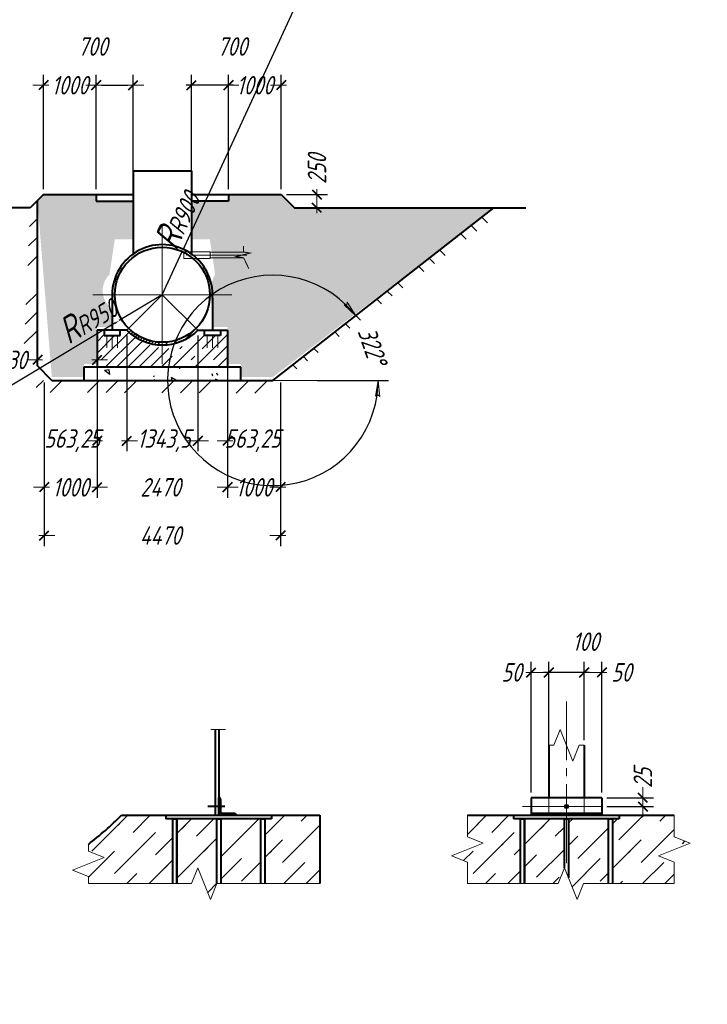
# Model space of a CAD drawing. Header units: millimetres. Extents: x 0 to 630, y 0 to 297.
# Tile 3 of 5: x 308 to 438, y 0 to 186. Entities that reach past the tile are written whole.
import ezdxf

# ---------------------------------------------------------------- set-up
doc = ezdxf.new("R2010")
doc.units = ezdxf.units.MM
for name, pattern in [('K5LT32771', [0]), ('K5LT_AXLED', [19.5, 15, -1.5, 1.5, -1.5]), ('K5LT_BASIC', [0]), ('K5LT_DASHED', [6, 4, -2]), ('K5LT_THIN', [0]), ('K5LT_THIN_INCLUDED_TO_HATCHING', [0])]:
    doc.linetypes.add(name, pattern=pattern)
doc.styles.add('KDIMTEXTSTYLE', font='GOST_AU.SHX', dxfattribs={"width": 0.96, "oblique": 15, "height": 5})
doc.dimstyles.new('KDIMSTYLE (0.01)', dxfattribs={"dimtxt": 5, "dimasz": 1, "dimexe": 2, "dimexo": 0, "dimgap": 1, "dimtad": 1, "dimlfac": 100, "dimtxsty": 'KDIMTEXTSTYLE', "dimsah": 1, "dimcen": 0, "dimdle": 1, "dimadec": 0, "dimazin": 0, "dimtfac": 0.667, "dimtmove": 0, "dimatfit": 3, "dimfxl": 0, "dimtvp": 1, "dimtolj": 1, "dimtzin": 0, "dimarcsym": 0})
doc.dimstyles.new('KDIMSTYLE (0.07)', dxfattribs={"dimtxt": 5, "dimasz": 1, "dimexe": 2, "dimexo": 0, "dimgap": 1, "dimtad": 1, "dimlfac": 15, "dimtxsty": 'KDIMTEXTSTYLE', "dimsah": 1, "dimcen": 0, "dimdle": 1, "dimadec": 0, "dimazin": 0, "dimtfac": 0.667, "dimtmove": 0, "dimatfit": 3, "dimfxl": 0, "dimtvp": 1, "dimtolj": 1, "dimtzin": 0, "dimarcsym": 0})
pattern_1 = [(45, (0, 0), (-4.242640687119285, 4.242640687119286), [11, -5]), (45, (27.57716446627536, 27.57716446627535), (-4.242640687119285, 4.242640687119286), [1, -15]), (45, (14.8492424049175, 19.09188309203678), (-4.242640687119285, 4.242640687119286), [11, -5]), (45, (42.42640687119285, 46.66904755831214), (-4.242640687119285, 4.242640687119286), [1, -15])]

# ---------------------------------------------------------------- blocks, each defined once
blk = doc.blocks.new('U21')
at = {"color": 30, "linetype": 'K5LT_AXLED', "lineweight": 18, "true_color": 0xff8000}
for q in [(335.0472619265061, 147.4604700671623), (321.9072619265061, 134.3204700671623), (335.0472619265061, 121.1804700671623), (348.1872619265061, 134.3204700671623)]:
    blk.add_line((335.0472619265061, 134.3204700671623), q, dxfattribs=at)
blk = doc.blocks.new('KDIMARROW_03')
at = {"color": 0, "linetype": 'K5LT_THIN', "lineweight": 18}
for q in [(-1, 0), (2, -2.449293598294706e-16)]:
    blk.add_line((0, 0), q, dxfattribs=at)
at = {"color": 0, "linetype": 'K5LT_BASIC', "lineweight": 40}
blk.add_line((-0.8837500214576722, -0.883750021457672), (0.8837500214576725, 0.883750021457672), dxfattribs=at)
blk = doc.blocks.new('U22')
at = {"color": 7, "linetype": 'K5LT32771', "lineweight": 18}
for p, q in [((311.197261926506, 116.7428971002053), (312.5558642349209, 118.1014994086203)), ((313.8248778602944, 115.834979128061), (316.0913981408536, 118.1014994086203)), ((323.1624659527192, 118.1014994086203), (320.8704239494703, 115.8094574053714)), ((326.6979998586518, 118.1014994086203), (324.3931969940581, 115.7966965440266)), ((330.2335337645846, 118.1014994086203), (327.915970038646, 115.7839356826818)), ((334.9615161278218, 115.7584139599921), (337.3046015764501, 118.1014994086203)), ((338.4842891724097, 115.7456530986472), (340.8401354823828, 118.1014994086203)), ((342.0070622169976, 115.7328922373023), (344.3756693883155, 118.1014994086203)), ((351.4467372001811, 118.1014994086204), (349.0526083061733, 115.7073705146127)), ((354.9822711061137, 118.1014994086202), (352.5753813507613, 115.6946096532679))]:
    blk.add_line(p, q, dxfattribs=at)
blk = doc.blocks.new('KDIMARROW_01')
blk.add_hatch(color=0).paths.add_polyline_path([(4.440892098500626e-16, 5.551115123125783e-17), (-3, 0.3949574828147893), (-2.700000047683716, 2.775557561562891e-16), (-3.000000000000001, -0.3949574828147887)])
at = {"color": 0, "linetype": 'K5LT_THIN', "lineweight": 18}
for p, q in [((-2.700000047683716, 3.306546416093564e-16), (-3, 0.3949574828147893)), ((-3, 0.3949574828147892), (4.440892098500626e-16, 5.551115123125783e-17)), ((0, 0), (-3.000000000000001, -0.3949574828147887)), ((-3, -0.3949574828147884), (-2.700000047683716, 2.775557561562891e-16)), ((0, 0), (-1, 0))]:
    blk.add_line(p, q, dxfattribs=at)
blk = doc.blocks.new('U38')
at = {"color": 7, "linetype": 'K5LT32771', "lineweight": 18}
for p, q in [((394.5580804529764, 146.3786071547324), (393.5005328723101, 147.4361547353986)), ((395.4853543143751, 148.9868671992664), (396.5603823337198, 147.9118391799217)), ((391.5157114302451, 145.885442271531), (392.555778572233, 144.8453751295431)), ((388.5511748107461, 141.7789110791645), (387.5460685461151, 142.7840173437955)), ((385.5612471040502, 141.2333048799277), (386.5488729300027, 140.2456790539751)), ((384.5465710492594, 138.7124470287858), (383.5764256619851, 139.68259241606)), ((379.6067827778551, 136.5811674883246), (380.5419672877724, 135.6459829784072)), ((378.5396654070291, 134.1127509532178), (377.6219613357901, 135.0304550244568)), ((375.6371398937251, 133.479742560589), (376.5373635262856, 132.5795189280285)), ((369.6826755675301, 128.8276051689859), (370.5304578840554, 127.9798228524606)), ((372.5327597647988, 129.5130548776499), (371.6674970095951, 130.3783176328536)), ((368.5281560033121, 126.4465908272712), (367.6978541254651, 127.2768927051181)), ((363.7282112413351, 124.1754677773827), (364.5235522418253, 123.3801267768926)), ((362.5212503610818, 121.8468947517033), (361.7433897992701, 122.6247553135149)), ((359.7585683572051, 121.0740428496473), (360.5189484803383, 120.313662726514))]:
    blk.add_line(p, q, dxfattribs=at)
blk = doc.blocks.new('U39')
at = {"color": 7, "linetype": 'K5LT32771', "lineweight": 18}
for p, q in [((311.3972619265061, 148.7627022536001), (309.8917553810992, 147.2571957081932)), ((311.3972619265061, 145.2271683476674), (309.729206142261, 143.5591125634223)), ((311.3972619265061, 141.6916344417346), (309.5666569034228, 139.8610294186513)), ((309.2415584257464, 132.4648631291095), (311.397261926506, 134.6205666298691)), ((309.0790091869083, 128.7667799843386), (311.3972619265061, 131.0850327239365)), ((308.91645994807, 125.0686968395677), (311.397261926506, 127.5494988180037))]:
    blk.add_line(p, q, dxfattribs=at)
blk = doc.blocks.new('U50')
at = {"color": 7, "linetype": 'K5LT_THIN', "lineweight": 18}
for p, q in [((344.0910841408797, 142.4626669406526), (339.0910841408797, 142.4626669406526)), ((339.0910841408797, 142.4626669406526), (339.0910841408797, 141.1926669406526)), ((344.0910841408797, 141.1926669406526), (344.0910841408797, 142.4626669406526)), ((339.0910841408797, 141.1926669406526), (344.0910841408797, 141.1926669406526))]:
    blk.add_line(p, q, dxfattribs=at)
blk = doc.blocks.new('U52')
at = {"color": 5, "linetype": 'K5LT_BASIC', "lineweight": 40, "true_color": 0x0000ff}
for p, q in [((349.897261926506, 120.6014994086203), (320.197261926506, 120.6014994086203)), ((320.197261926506, 120.6014994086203), (320.197261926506, 118.1014994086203)), ((349.897261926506, 118.1014994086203), (349.897261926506, 120.6014994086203)), ((320.197261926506, 118.1014994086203), (349.897261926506, 118.1014994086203))]:
    blk.add_line(p, q, dxfattribs=at)
blk = doc.blocks.new('U65')
at = {"color": 7, "linetype": 'K5LT_THIN_INCLUDED_TO_HATCHING', "lineweight": 18}
for p, q in [((321.0488289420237, 30.28261145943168), (321.0488292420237, 28.97446064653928)), ((321.0488292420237, 28.97446064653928), (324.0488292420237, 27.77446064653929)), ((324.0488292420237, 27.77446064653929), (318.0488292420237, 25.37446064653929)), ((318.0488292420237, 25.37446064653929), (321.0488289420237, 24.17446063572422)), ((321.0488289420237, 24.17446063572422), (321.0488289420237, 22.8663100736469))]:
    blk.add_line(p, q, dxfattribs=at)
blk = doc.blocks.new('U66')
at = {"color": 7, "linetype": 'K5LT_THIN_INCLUDED_TO_HATCHING', "lineweight": 18}
for p, q in [((392.7821622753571, 35.77696731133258), (392.7821625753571, 31.72163857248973)), ((392.7821625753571, 31.72163857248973), (395.7821625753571, 30.52163857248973)), ((395.7821625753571, 30.52163857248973), (389.7821625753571, 28.12163857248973)), ((389.7821625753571, 28.12163857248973), (392.7821622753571, 26.92163828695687)), ((392.7821622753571, 26.92163828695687), (392.7821622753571, 22.86631007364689))]:
    blk.add_line(p, q, dxfattribs=at)
blk = doc.blocks.new('U67')
at = {"color": 7, "linetype": 'K5LT_THIN_INCLUDED_TO_HATCHING', "lineweight": 18}
for p, q in [((431.9154956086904, 35.77696731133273), (431.9154959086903, 31.72163857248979)), ((431.9154959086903, 31.72163857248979), (434.9154959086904, 30.5216385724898)), ((434.9154959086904, 30.5216385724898), (428.9154959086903, 28.1216385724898)), ((428.9154959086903, 28.1216385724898), (431.9154956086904, 26.92163828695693)), ((431.9154956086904, 26.92163828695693), (431.9154956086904, 22.86631007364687))]:
    blk.add_line(p, q, dxfattribs=at)
blk = doc.blocks.new('U68')
at = {"color": 7, "linetype": 'K5LT_THIN_INCLUDED_TO_HATCHING', "lineweight": 18}
for p, q in [((409.130815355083, 49.03040413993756), (410.330815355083, 52.03040413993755)), ((410.330815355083, 52.03040413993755), (412.7308153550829, 46.03040413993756)), ((408.1974819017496, 49.03040383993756), (409.130815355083, 49.03040413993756)), ((412.7308153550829, 46.03040413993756), (413.9308153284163, 49.03040383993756)), ((413.9308153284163, 49.03040383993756), (414.8641485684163, 49.03040383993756))]:
    blk.add_line(p, q, dxfattribs=at)
blk = doc.blocks.new('U69')
at = {"color": 7, "linetype": 'K5LT_THIN_INCLUDED_TO_HATCHING', "lineweight": 18}
for p, q in [((340.5589681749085, 22.8663103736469), (341.7589681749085, 25.86631037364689)), ((341.7589681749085, 25.86631037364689), (344.1589681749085, 19.86631037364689)), ((321.0488289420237, 22.8663100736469), (340.5589681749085, 22.8663103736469)), ((344.1589681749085, 19.86631037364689), (345.3589700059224, 22.86631007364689)), ((345.3589700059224, 22.86631007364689), (364.8691071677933, 22.8663100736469))]:
    blk.add_line(p, q, dxfattribs=at)
blk = doc.blocks.new('U70')
at = {"color": 7, "linetype": 'K5LT_THIN_INCLUDED_TO_HATCHING', "lineweight": 18}
for p, q in [((409.9488290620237, 22.86631037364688), (411.1488290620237, 25.86631037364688)), ((411.1488290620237, 25.86631037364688), (413.5488290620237, 19.86631037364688)), ((392.7821622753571, 22.86631007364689), (409.9488290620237, 22.86631037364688)), ((413.5488290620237, 19.86631037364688), (414.7488306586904, 22.86631007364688)), ((414.7488306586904, 22.86631007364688), (431.9154956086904, 22.86631007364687))]:
    blk.add_line(p, q, dxfattribs=at)
blk = doc.blocks.new('U71')
at = {"color": 5, "linetype": 'K5LT_BASIC', "lineweight": 40, "true_color": 0x0000ff}
for p, q in [((345.7308152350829, 35.7769673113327), (345.7308152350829, 39.11030064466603)), ((346.0641485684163, 38.7769673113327), (346.0641485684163, 36.11030064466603)), ((345.7308152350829, 35.7769673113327), (349.0641485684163, 35.7769673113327)), ((348.7308152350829, 36.11030064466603), (346.0641485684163, 36.11030064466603))]:
    blk.add_line(p, q, dxfattribs=at)
for centre, radius in [((345.730815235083, 38.7769673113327), 0.3333333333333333), ((348.7308152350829, 35.77696731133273), 0.3333333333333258)]:
    blk.add_arc(centre, radius, 0, 90.00000000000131, dxfattribs=at)

msp = doc.modelspace()

# ---------------------------------------------------------------- hatches: boundary and pattern name
h = msp.add_hatch()
h.set_pattern_fill('Песок', style=0, pattern_type=0)
h.set_pattern_definition([(40, (0.7660444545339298, 0.6427876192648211), (-2.056920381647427, 2.451342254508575), [0.2000000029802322, -3.000000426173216]), (130, (0.9192533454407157, 0.7713451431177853), (-2.451342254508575, -2.056920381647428), [0.2000000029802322, -3.000000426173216]), (85, (0.7660444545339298, 0.6427876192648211), (-2.056882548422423, 2.451297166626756), [0.2828000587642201, -4.242600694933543]), (59.99999999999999, (0.9192533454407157, 0.7713451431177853), (-2.771281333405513, 1.600000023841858), [0.2000000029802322, -3.000000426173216]), (150, (1.019226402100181, 0.9445223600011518), (-1.600000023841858, -2.771281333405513), [0.2000000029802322, -3.000000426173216]), (105, (0.9192533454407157, 0.7713451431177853), (-2.771230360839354, 1.599970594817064), [0.2828000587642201, -4.242600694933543]), (80, (1.685297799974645, 1.414132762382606), (-2.609740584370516, 0.4601676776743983), [0.1500000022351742, -2.500000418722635]), (170, (1.711351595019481, 1.561835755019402), (-0.4601676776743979, -2.609740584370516), [0.1500000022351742, -2.500000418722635]), (125, (1.685297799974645, 1.414132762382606), (-2.60969478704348, 0.460159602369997), [0.2121000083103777, -3.535500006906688]), (100, (-1.879566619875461, -1.577143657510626), (-1.575692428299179, -0.2778370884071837), [0.1000000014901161, -1.500000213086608]), (190, (-1.896929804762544, -1.478664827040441), (0.2778370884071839, -1.575692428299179), [0.1000000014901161, -1.500000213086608]), (145, (-1.879566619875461, -1.577143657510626), (-1.575733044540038, -0.2778442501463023), [0.14140002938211, -2.121300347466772]), (70, (0.1232568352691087, 1.408832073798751), (-1.503508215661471, 0.5472322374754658), [0.1000000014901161, -1.500000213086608]), (160, (0.1574569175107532, 1.502799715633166), (-0.5472322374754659, -1.503508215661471), [0.1000000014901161, -1.500000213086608]), (115, (0.1232568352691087, 1.408832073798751), (-1.50354697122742, 0.5472463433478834), [0.14140002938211, -2.121300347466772]), (85, (0, 0), (-0.9351856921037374, 0.7844920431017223), [0.03000000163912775, -1.000000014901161]), (65, (0, 0), (-0.241844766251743, 0.6644630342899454), [0.03000000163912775, -1.000000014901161]), (105, (0, 0), (-0.6193074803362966, 0.7658056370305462), [0.05000000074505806, -1.200000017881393]), (110, (0, 0), (-0.7945929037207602, 0.1364629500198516), [0.05000000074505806, -0.7000000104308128])])
h.paths.add_polyline_path([(311.397261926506, 152.1502319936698), (314.14063759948, 118.7282908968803), (320.197261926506, 118.7282908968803), (320.197261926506, 121.2282908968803), (322.697261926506, 121.2282908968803), (322.697261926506, 128.22974713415), (325.5680057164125, 128.2297471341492), (325.5680057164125, 131.6804700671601), (325.3597408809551, 131.8336258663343), (325.161346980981, 131.9993690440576), (324.9735836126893, 132.177065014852), (324.7971696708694, 132.3660334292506), (324.6327805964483, 132.565550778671), (324.4810457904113, 132.774853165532), (324.3425462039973, 132.9931392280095), (324.2178121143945, 133.2195732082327), (324.1073210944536, 133.4532881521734), (324.0114961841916, 133.6933892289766), (323.9307042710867, 133.9389571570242), (323.8652546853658, 134.189051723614), (323.8153980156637, 134.4427153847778), (323.7813251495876, 134.6989769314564), (323.76316654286, 134.9568552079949), (323.7609917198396, 135.2153628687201), (323.7748090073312, 135.4735101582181), (323.8045655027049, 135.7303087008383), (323.8501472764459, 135.9847752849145), (323.9113798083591, 136.2359356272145), (323.9880286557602, 136.4828281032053), (324.0798003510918, 136.7245074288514), (324.1863435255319, 136.9600482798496), (324.3072502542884, 137.1885488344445), (324.4420576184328, 137.4091342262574), (324.59024947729, 137.6209598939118), (324.7512584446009, 137.8232148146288), (324.9244680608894, 138.0151246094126), (325.047261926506, 138.1377848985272), (326.047261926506, 144.8004700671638), (329.5475, 144.8004700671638), (329.5475, 152.0585914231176), (322.5475, 152.0585914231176), (322.5475, 153.3004700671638), (312.5475, 153.3004700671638), (310.5873433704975, 151.3403134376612)])
h.paths.add_polyline_path([(345.047261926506, 138.1377848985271), (344.8853470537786, 137.847269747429), (344.7375893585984, 137.5493047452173), (344.6043307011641, 137.2445792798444), (344.4858793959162, 136.9337983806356), (344.3825094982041, 136.6176810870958), (344.2944601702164, 136.2969587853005), (344.2219351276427, 135.9723735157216), (344.165102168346, 135.6446762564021), (344.1240927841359, 135.314625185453), (344.0990018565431, 134.9829839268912), (344.0898874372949, 134.6505197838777), (344.0967706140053, 134.3180019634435), (344.1196354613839, 133.9861997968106), (344.1584290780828, 133.6558809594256), (344.2130617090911, 133.3278096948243), (344.2834069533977, 133.0027450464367), (344.3693020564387, 132.6814391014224), (344.4705482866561, 132.3646352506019), (344.5372619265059, 132.1804700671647), (344.5292626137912, 131.7490074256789), (344.5265181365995, 131.6804700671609), (344.5265181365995, 128.2297471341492), (347.397261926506, 128.22974713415), (347.397261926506, 121.2282908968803), (349.897261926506, 121.2282908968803), (349.897261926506, 118.7282908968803), (355.9538862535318, 118.7282908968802), (397.8066601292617, 150.8004700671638), (360.0470238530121, 150.8004700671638), (357.5470238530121, 153.3004700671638), (347.5470238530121, 153.3004700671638), (347.5470238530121, 152.0585914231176), (340.5470238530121, 152.0585914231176), (340.5470238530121, 144.8004700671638), (344.047261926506, 144.8004700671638)])
h = msp.add_hatch()
h.set_pattern_fill('Железобетон', style=0, pattern_type=0)
h.set_pattern_definition([(45, (0, 0), (-2.121320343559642, 2.121320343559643), []), (45, (-1.060660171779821, 1.060660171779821), (-2.121320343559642, 2.121320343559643), [10, -2, 1, -2])])
h.paths.add_polyline_path([(322.697261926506, 127.60295564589), (322.697261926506, 120.6014994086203), (347.397261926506, 120.6014994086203), (347.397261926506, 127.60295564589), (346.0265181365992, 127.6029556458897), (346.0265181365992, 126.5910602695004), (343.0265181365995, 126.5910602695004), (343.0265181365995, 127.6029556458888), (343.2779848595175, 127.6029556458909), (343.0355721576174, 127.3080757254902), (342.7810167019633, 127.0236120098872), (342.5147656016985, 126.7500641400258), (342.2372865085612, 126.4879125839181), (341.9490667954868, 126.2376177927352), (341.6506127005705, 125.9996193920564), (341.3424484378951, 125.7743354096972), (341.0251152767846, 125.562161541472), (340.699170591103, 125.3634704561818), (340.3651868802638, 125.1786111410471), (340.0237507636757, 125.0079082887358), (339.6754619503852, 124.8516617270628), (339.3209321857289, 124.7101458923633), (338.9607841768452, 124.5836093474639), (338.5956504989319, 124.4722743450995), (338.2261724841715, 124.3763364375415), (337.8529990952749, 124.2959641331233), (337.4767857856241, 124.2312986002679), (337.098193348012, 124.1824534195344), (336.7178867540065, 124.1495143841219), (336.3365339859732, 124.1325393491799), (335.9548048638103, 124.1315581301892), (335.5733698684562, 124.1465724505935), (335.1928989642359, 124.177555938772), (334.8140604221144, 124.2244541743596), (334.4375196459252, 124.2871847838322), (334.0639380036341, 124.3656375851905), (333.6939716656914, 124.4596747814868), (333.3282704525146, 124.569131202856), (332.9674766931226, 124.693814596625), (332.6122240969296, 124.8335059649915), (332.2631366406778, 124.9879599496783), (331.9208274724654, 125.1569052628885), (331.5858978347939, 125.3400451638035), (331.2589360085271, 125.5370579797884), (330.9405162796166, 125.7475976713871), (330.6311979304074, 125.9712944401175), (330.3315242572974, 126.2077553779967), (330.0420216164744, 126.4565651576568), (329.763198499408, 126.717286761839), (329.4955446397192, 126.9894622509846), (329.2395301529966, 127.2726135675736), (328.9956047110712, 127.5662433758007), (328.9665389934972, 127.6029556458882), (327.0680057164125, 127.6029556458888), (327.0680057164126, 126.5910602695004), (324.0680057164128, 126.5910602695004), (324.0680057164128, 127.6029556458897)])
h = msp.add_hatch()
h.set_pattern_fill('Железобетон', style=0, pattern_type=0)
h.set_pattern_definition([(45, (0, 0), (-0.7071067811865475, 0.7071067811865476), []), (45, (-0.3535533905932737, 0.3535533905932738), (-0.7071067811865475, 0.7071067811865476), [10, -2, 1, -2])])
h.paths.add_polyline_path([(328.3297475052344, 127.6029556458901), (328.6110121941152, 127.3330034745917), (328.9031157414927, 127.0748184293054), (329.2055662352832, 126.82883530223), (329.5178543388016, 126.5954683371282), (329.8394541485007, 126.3751105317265), (330.1698240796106, 126.1681329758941), (330.5084077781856, 125.9748842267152), (330.8546350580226, 125.7956897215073), (331.207922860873, 125.6308512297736), (331.5676762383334, 125.4806463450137), (331.9332893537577, 125.3453280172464), (332.304146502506, 125.2251241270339), (332.6796231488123, 125.1202371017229), (333.0590869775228, 125.0308435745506), (333.4418989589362, 124.9570940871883), (333.8274144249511, 124.8991128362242), (334.2149841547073, 124.8569974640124), (334.6039554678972, 124.8308188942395), (334.9936733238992, 124.8206212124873), (335.3834814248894, 124.8264215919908), (335.772723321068, 124.8482102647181), (336.1607435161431, 124.8859505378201), (336.5468885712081, 124.9395788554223), (336.9305082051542, 125.0090049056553), (337.3109563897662, 125.0941117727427), (337.6875924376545, 125.1947561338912), (338.059782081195, 125.3107685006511), (338.4268985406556, 125.4419535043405), (338.7883235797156, 125.5880902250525), (339.143448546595, 125.7489325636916), (339.4916753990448, 125.9242096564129), (339.83241771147, 126.1136263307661), (340.1651016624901, 126.316863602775), (340.4891670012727, 126.5335792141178), (340.8040679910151, 126.7634082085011), (341.1092743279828, 127.0059635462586), (341.4042720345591, 127.2608367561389), (341.6885643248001, 127.5275986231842), (341.7647763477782, 127.6029556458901), (341.0368362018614, 127.60295564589), (340.7540030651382, 127.3568334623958), (340.460927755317, 127.1230010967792), (340.1581438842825, 126.9018842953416), (339.8462027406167, 126.6938856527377), (339.52567228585, 126.4993838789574), (339.197136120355, 126.3187331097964), (338.8611924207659, 126.1522622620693), (338.5184528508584, 126.00027443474), (338.1695414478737, 125.8630463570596), (337.8150934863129, 125.7408278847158), (337.4557543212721, 125.633841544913), (337.0921782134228, 125.5422821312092), (336.7250271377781, 125.4663163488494), (336.3549695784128, 125.4060825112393), (335.9826793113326, 125.3616902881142), (335.6088341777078, 125.333220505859), (335.2341148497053, 125.3207250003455), (334.8592035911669, 125.3242265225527), (334.4847830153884, 125.3437186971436), (334.1115348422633, 125.379166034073), (333.740138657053, 125.4305039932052), (333.3712706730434, 125.4976391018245), (333.0056025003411, 125.5804491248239), (332.6437999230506, 125.678783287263), (332.2865216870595, 125.7924625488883), (331.9344183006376, 125.9212799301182), (331.588130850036, 126.0650008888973), (331.2482898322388, 126.223363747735), (330.9155140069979, 126.3960801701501), (330.5904092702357, 126.5828356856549), (330.2735675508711, 126.7832902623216), (329.965565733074, 126.99707892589), (329.6669646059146, 127.2238124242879), (329.3783078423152, 127.4630779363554), (329.2205657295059, 127.60295564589)])
h = msp.add_hatch()
h.set_pattern_fill('Песок', style=0, pattern_type=0)
h.set_pattern_definition([(40, (6.894399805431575, 5.785088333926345), (-18.5122826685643, 22.06207937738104), [1.799999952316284, -27.00000271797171]), (130, (8.27327976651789, 6.942106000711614), (-22.06207937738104, -18.51228266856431), [1.799999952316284, -27.00000271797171]), (85, (6.894399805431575, 5.785088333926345), (-18.51194216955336, 22.06167358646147), [2.545200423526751, -38.18340467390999]), (59.99999999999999, (8.27327976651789, 6.942106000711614), (-24.94153096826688, 14.39999961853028), [1.799999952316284, -27.00000271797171]), (150, (9.17303723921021, 8.500700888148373), (-14.39999961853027, -24.94153096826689), [1.799999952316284, -27.00000271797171]), (105, (8.27327976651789, 6.942106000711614), (-24.94107221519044, 14.3997347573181), [2.545200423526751, -38.18340467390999]), (80, (15.16767957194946, 12.72719433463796), (-23.48766428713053, 4.141508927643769), [1.349999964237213, -22.500002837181]), (170, (15.40216371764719, 14.05652121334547), (-4.141508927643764, -23.48766428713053), [1.349999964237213, -22.500002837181]), (125, (15.16767957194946, 12.72719433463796), (-23.48725211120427, 4.141436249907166), [1.90889999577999, -31.81949874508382]), (100, (-16.91609887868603, -14.19429233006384), (-14.18123126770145, -2.500533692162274), [0.8999999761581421, -13.50000135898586]), (190, (-17.07236753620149, -13.30798289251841), (2.500533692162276, -14.18123126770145), [0.8999999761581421, -13.50000135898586]), (145, (-16.91609887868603, -14.19429233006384), (-14.18159681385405, -2.500598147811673), [1.272600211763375, -19.091702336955]), (70, (1.109311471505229, 12.67948813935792), (-13.53157338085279, 4.925089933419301), [0.8999999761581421, -13.50000135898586]), (160, (1.417112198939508, 13.52519688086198), (-4.925089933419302, -13.53157338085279), [0.8999999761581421, -13.50000135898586]), (115, (1.109311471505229, 12.67948813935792), (-13.5319221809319, 4.925216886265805), [1.272600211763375, -19.091702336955]), (85, (0, 0), (-8.416670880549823, 7.060428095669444), [0.2700000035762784, -8.999999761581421]), (65, (0, 0), (-2.176602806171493, 5.980167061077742), [0.2700000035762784, -8.999999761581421]), (105, (0, 0), (-5.573767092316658, 6.892250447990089), [0.449999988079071, -10.79999971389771]), (110, (0, 0), (-7.151335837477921, 1.228166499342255), [0.449999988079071, -6.299999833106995])])
h.paths.add_polyline_path([(347.397261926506, 120.6014994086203), (320.197261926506, 120.6014994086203), (320.197261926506, 118.1014994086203), (322.697261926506, 118.1014994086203), (347.397261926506, 118.1014994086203), (349.897261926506, 118.1014994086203), (349.897261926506, 120.6014994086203)])
h = msp.add_hatch()
h.set_pattern_fill('Бетон', style=0, pattern_type=0)
h.set_pattern_definition(pattern_1)
h.paths.add_polyline_path([(354.4641485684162, 35.11030064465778), (354.4641485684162, 22.86631007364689), (364.8691071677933, 22.86631007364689), (364.8691071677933, 35.7769673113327), (355.7308152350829, 35.77696731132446), (355.7308152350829, 35.11030064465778)])
h.paths.add_polyline_path([(346.1308152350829, 35.11030064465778), (346.1308152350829, 22.86631007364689), (353.6641485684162, 22.86631007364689), (353.6641485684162, 35.11030064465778)])
h.paths.add_polyline_path([(337.7974819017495, 35.11030064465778), (337.7974819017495, 22.8663100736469), (340.5589680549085, 22.8663100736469), (341.7589680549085, 25.86631007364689), (344.1589680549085, 19.86631007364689), (345.3308152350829, 22.79592802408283), (345.3308152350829, 35.11030064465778)])
h.paths.add_polyline_path([(327.3192033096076, 35.77696731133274), (325.4441053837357, 33.97728616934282), (323.4967484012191, 32.25605253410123), (321.4804117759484, 30.61616502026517), (321.0488289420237, 30.28261145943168), (321.0488289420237, 28.97446076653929), (324.0488289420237, 27.77446076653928), (318.0488289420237, 25.37446076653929), (321.0488289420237, 24.17446076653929), (321.0488289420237, 22.8663100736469), (336.9974819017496, 22.86631007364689), (336.9974819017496, 35.11030064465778), (335.7308152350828, 35.11030064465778), (335.7308152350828, 35.7769673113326)])
h = msp.add_hatch()
h.set_pattern_fill('Бетон', style=0, pattern_type=0)
h.set_pattern_definition(pattern_1)
h.paths.add_polyline_path([(402.7974819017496, 22.86631007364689), (402.7974819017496, 35.11030064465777), (401.5308152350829, 35.11030064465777), (401.5308152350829, 35.77696731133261), (392.7821622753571, 35.77696731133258), (392.7821622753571, 31.72163869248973), (395.7821622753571, 30.52163869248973), (389.7821622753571, 28.12163869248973), (392.7821622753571, 26.92163869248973), (392.7821622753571, 22.86631007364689)])
h.paths.add_polyline_path([(403.5974819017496, 35.11030064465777), (403.5974819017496, 22.86631007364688), (409.9488289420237, 22.86631007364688), (411.1308152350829, 25.82127580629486), (411.1308152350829, 35.11030064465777)])
h.paths.add_polyline_path([(419.4641485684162, 22.86631007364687), (419.4641485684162, 35.11030064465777), (411.9308152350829, 35.11030064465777), (411.9308152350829, 23.91134434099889), (413.5488289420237, 19.86631007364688), (414.7488289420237, 22.86631007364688)])
h.paths.add_polyline_path([(420.2641485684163, 35.11030064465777), (420.2641485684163, 22.86631007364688), (431.9154956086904, 22.86631007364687), (431.9154956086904, 26.9216386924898), (428.9154956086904, 28.1216386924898), (434.9154956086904, 30.5216386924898), (431.9154956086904, 31.7216386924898), (431.9154956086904, 35.77696731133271), (421.5308152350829, 35.77696731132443), (421.5308152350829, 35.11030064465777)])

# ---------------------------------------------------------------- linework, layer by layer
at = {"color": 5, "linetype": 'K5LT_BASIC', "lineweight": 40, "true_color": 0x0000ff}
for p, q in [((329.5475, 157.8085914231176), (340.5470238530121, 157.8085914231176)), ((329.5475, 157.8085914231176), (329.5475, 141.8366957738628)), ((340.5470238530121, 157.8085914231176), (340.5470238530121, 141.8366957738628)), ((312.5475, 153.3004700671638), (310.0475, 150.8004700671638)), ((312.5475, 153.3004700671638), (329.5475, 153.3004700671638)), ((322.5475, 153.3085914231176), (322.5475, 152.0585914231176)), ((340.5470238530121, 153.3004700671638), (357.5470238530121, 153.3004700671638)), ((347.5470238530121, 153.3085914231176), (347.5470238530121, 152.0585914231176)), ((357.5470238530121, 153.3004700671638), (360.0470238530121, 150.8004700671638)), ((311.397261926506, 120.8439815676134), (311.397261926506, 152.1502319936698)), ((322.5475, 152.0585914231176), (329.5475, 152.0585914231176)), ((347.5470238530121, 152.0585914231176), (340.5470238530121, 152.0585914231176)), ((310.0475, 150.8004700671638), (292.0951982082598, 150.8004700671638)), ((355.9538862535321, 118.1014994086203), (397.8066601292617, 150.8004700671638)), ((360.047023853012, 150.8004700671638), (403.841496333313, 150.8004700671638)), ((325.5680057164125, 133.6930135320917), (325.5680057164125, 127.60295564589)), ((344.5265181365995, 133.69301353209), (344.5265181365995, 127.60295564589)), ((328.3297475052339, 127.60295564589), (322.697261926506, 127.60295564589)), ((322.697261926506, 127.60295564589), (322.697261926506, 120.6014994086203)), ((324.0680057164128, 127.6029556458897), (324.0680057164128, 126.5910602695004)), ((327.0680057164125, 126.5910602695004), (327.0680057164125, 127.6029556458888)), ((341.7647763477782, 127.60295564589), (347.397261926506, 127.60295564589)), ((343.0265181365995, 126.5910602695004), (343.0265181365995, 127.6029556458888)), ((346.0265181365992, 127.6029556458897), (346.0265181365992, 126.5910602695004)), ((347.397261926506, 127.60295564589), (347.397261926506, 120.6014994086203)), ((324.0680057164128, 126.5910602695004), (327.0680057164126, 126.5910602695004)), ((346.0265181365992, 126.5910602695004), (343.0265181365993, 126.5910602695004)), ((314.1397440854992, 118.1014994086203), (311.397261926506, 120.8439815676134)), ((314.14063759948, 118.1014994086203), (355.9538862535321, 118.1014994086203)), ((322.697261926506, 118.1014994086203), (347.397261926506, 118.1014994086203)), ((345.0641485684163, 52.04401988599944), (345.0641485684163, 35.7769673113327)), ((345.7308152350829, 52.04401988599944), (345.7308152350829, 35.7769673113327)), ((408.1974819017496, 49.03040383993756), (408.1974819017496, 39.110300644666)), ((414.8641485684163, 49.03040383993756), (414.8641485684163, 39.110300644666)), ((346.8470087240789, 37.44363397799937), (343.6641485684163, 37.44363397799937)), ((418.1974819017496, 39.110300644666), (404.8641485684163, 39.110300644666)), ((404.8641485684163, 39.110300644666), (404.8641485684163, 35.77696731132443)), ((418.1974819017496, 39.110300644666), (418.1974819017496, 35.77696731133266)), ((327.3192033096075, 35.77696731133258), (364.8691071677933, 35.7769673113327)), ((335.7308152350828, 35.77696731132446), (355.7308152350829, 35.77696731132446)), ((335.7308152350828, 35.77696731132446), (335.7308152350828, 35.11030064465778)), ((355.7308152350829, 35.77696731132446), (355.7308152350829, 35.11030064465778)), ((364.8691071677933, 35.77696731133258), (364.8691071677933, 22.86631007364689)), ((392.7821622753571, 35.77696731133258), (431.9154956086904, 35.77696731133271)), ((401.5308152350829, 35.77696731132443), (421.5308152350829, 35.77696731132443)), ((401.5308152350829, 35.77696731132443), (401.5308152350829, 35.11030064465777)), ((418.1974819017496, 36.11030064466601), (404.8641485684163, 36.11030064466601)), ((421.5308152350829, 35.77696731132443), (421.5308152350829, 35.11030064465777)), ((355.7308152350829, 35.11030064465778), (335.7308152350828, 35.11030064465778)), ((421.5308152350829, 35.11030064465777), (401.5308152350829, 35.11030064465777))]:
    msp.add_line(p, q, dxfattribs=at)
at = {"color": 30, "linetype": 'K5LT_AXLED', "lineweight": 18, "true_color": 0xff8000}
for p, q in [((339.5818802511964, 141.8276669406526), (339.6178267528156, 141.8276669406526)), ((340.5604172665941, 141.8276669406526), (351.0118802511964, 141.8276669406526)), ((328.329747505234, 127.60295564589), (335.0472619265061, 134.3204700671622)), ((341.7647763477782, 127.6029556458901), (335.0472619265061, 134.3204700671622)), ((411.530815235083, 26.69545327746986), (411.530815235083, 57.34382349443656)), ((403.1974154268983, 37.44363397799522), (419.1974819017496, 37.44363397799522))]:
    msp.add_line(p, q, dxfattribs=at)
at = {"color": 7, "linetype": 'K5LT_THIN', "lineweight": 18}
for p, q in [((344.0910841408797, 142.4204700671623), (350.42366112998, 142.4204700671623)), ((344.0910841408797, 141.3204700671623), (350.4236611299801, 141.3204700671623)), ((355.9538862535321, 118.1014994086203), (364.3338862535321, 118.1014994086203)), ((344.2085269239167, 52.04401988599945), (347.0302930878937, 52.04401988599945))]:
    msp.add_line(p, q, dxfattribs=at)
at = {"color": 7, "linetype": 'K5LT_DASHED', "lineweight": 18}
for p, q in [((324.5680057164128, 126.5910602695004), (324.5680057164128, 124.3029556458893)), ((325.5680057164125, 126.5910602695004), (325.5680057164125, 124.3029556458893)), ((326.5680057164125, 126.5910602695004), (326.5680057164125, 124.3029556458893)), ((343.5265181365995, 126.5910602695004), (343.5265181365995, 124.3029556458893)), ((344.5265181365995, 126.5910602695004), (344.5265181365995, 124.3029556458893)), ((345.5265181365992, 126.5910602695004), (345.5265181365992, 124.3029556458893)), ((408.1974819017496, 39.110300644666), (408.1974819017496, 35.77696731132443)), ((414.8641485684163, 39.110300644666), (414.8641485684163, 35.77696731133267))]:
    msp.add_line(p, q, dxfattribs=at)
at = {"color": 7, "linetype": 'K5LT_THIN', "const_width": 0.18}
msp.add_lwpolyline([(351.4236611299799, 139.258020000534), (350.4236611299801, 141.3204700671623), (348.9979208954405, 141.553757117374), (351.6697489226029, 142.217510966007), (350.42366112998, 142.4204700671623), (350.42366112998, 143.5419674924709)], dxfattribs=at)
at = {"color": 5, "linetype": 'K5LT_BASIC', "true_color": 0x0000ff, "const_width": 0.4}
for points in [[(337.7974819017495, 22.8663100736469), (337.7974819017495, 35.11030064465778), (336.9974819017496, 35.11030064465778), (336.9974819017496, 22.86631007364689)], [(346.1308152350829, 22.86631007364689), (346.1308152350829, 35.11030064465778), (345.3308152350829, 35.11030064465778), (345.3308152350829, 22.79592802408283)], [(354.4641485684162, 22.86631007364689), (354.4641485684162, 35.11030064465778), (353.6641485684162, 35.11030064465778), (353.6641485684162, 22.86631007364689)], [(403.5974819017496, 22.86631007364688), (403.5974819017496, 35.11030064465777), (402.7974819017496, 35.11030064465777), (402.7974819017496, 22.86631007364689)], [(411.9308152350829, 23.91134434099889), (411.9308152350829, 35.11030064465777), (411.1308152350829, 35.11030064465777), (411.1308152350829, 25.82127580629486)], [(420.2641485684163, 22.86631007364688), (420.2641485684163, 35.11030064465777), (419.4641485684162, 35.11030064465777), (419.4641485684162, 22.86631007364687)]]:
    msp.add_lwpolyline(points, dxfattribs=at)
at = {"color": 5, "linetype": 'K5LT_BASIC', "lineweight": 40, "true_color": 0x0000ff}
for centre, radius in [((335.0472619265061, 134.3204700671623), 9), ((411.530815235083, 37.44363397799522), 0.3333333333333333)]:
    msp.add_circle(centre, radius, dxfattribs=at)
for centre, radius, start, end in [((335.0472619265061, 134.3204700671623), 9.5, 356.2129683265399, 183.7870316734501), ((335.0472619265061, 134.3204700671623), 9.5, 225.0000000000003, 314.9999999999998), ((282.53577383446, 80.56039678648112), 63.33333333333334, 307.4523098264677, 314.9999999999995)]:
    msp.add_arc(centre, radius, start, end, dxfattribs=at)

# ---------------------------------------------------------------- block references
for name in ['U39', 'U21', 'U38', 'U50', 'U52', 'U22', 'U68', 'U71', 'U66', 'U67', 'U65', 'U69', 'U70']:
    msp.add_blockref(name, (0, 0))

# ---------------------------------------------------------------- dimensions: what is measured, and where the dimension line sits
at = {"color": 7}
for base, p1, p2, location, dimstyle, override in [((329.5475000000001, 173.9909807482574), (322.5475, 153.3085914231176), (329.5475000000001, 153.3004700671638), (321.8602326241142, 181.3249211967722), 'KDIMSTYLE (0.01)', {"dimexo": 1, "dimtoh": 1, "dimpost": '\\H3.5;\\W0.96;\\Q15;<>', "dimblk1": 'KDIMARROW_03', "dimblk2": 'KDIMARROW_03', "dimse1": 0, "dimse2": 0, "dimclrt": 7, "dimtmove": 1, "dimtolj": 1}), ((340.5470238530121, 173.9902807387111), (347.5470238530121, 153.3085914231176), (340.5470238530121, 153.3004700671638), (348.2740022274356, 181.3249211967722), 'KDIMSTYLE (0.01)', {"dimexo": 1, "dimtoh": 1, "dimpost": '\\H3.5;\\W0.96;\\Q15;<>', "dimblk1": 'KDIMARROW_03', "dimblk2": 'KDIMARROW_03', "dimse1": 0, "dimse2": 0, "dimclrt": 7, "dimtmove": 1, "dimtolj": 1}), ((322.5475000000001, 173.9909807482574), (312.5475, 153.3004700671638), (322.5475000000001, 153.3085914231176), (317.5475000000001, 173.9909807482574), 'KDIMSTYLE (0.01)', {"dimexo": 1, "dimpost": '\\H3.5;\\W0.96;\\Q15;<>', "dimblk1": 'KDIMARROW_03', "dimblk2": 'KDIMARROW_03', "dimse1": 0, "dimse2": 0, "dimclrt": 7, "dimtolj": 1}), ((347.5470238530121, 173.9902807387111), (357.5470238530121, 153.3004700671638), (347.5470238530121, 153.3085914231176), (352.5470238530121, 173.9902807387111), 'KDIMSTYLE (0.01)', {"dimexo": 1, "dimpost": '\\H3.5;\\W0.96;\\Q15;<>', "dimblk1": 'KDIMARROW_03', "dimblk2": 'KDIMARROW_03', "dimse1": 0, "dimse2": 0, "dimclrt": 7, "dimtolj": 1}), ((322.697261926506, 121.9823484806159), (311.397261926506, 120.8439815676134), (322.697261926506, 121.2282908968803), (306.1750715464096, 121.9823484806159), 'KDIMSTYLE (0.01)', {"dimexo": 1, "dimpost": '\\H3.5;\\W0.96;\\Q15;<>', "dimblk1": 'KDIMARROW_03', "dimblk2": 'KDIMARROW_03', "dimse1": 0, "dimse2": 0, "dimclrt": 7, "dimtolj": 1}), ((328.3297475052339, 106.6931423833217), (322.697261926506, 125.72974713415), (328.3297475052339, 127.60295564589), (317.9893768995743, 106.6931423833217), 'KDIMSTYLE (0.01)', {"dimexo": 1, "dimpost": '\\H3.5;\\W0.96;\\Q15;<>', "dimblk1": 'KDIMARROW_03', "dimblk2": 'KDIMARROW_03', "dimse1": 0, "dimse2": 0, "dimclrt": 7, "dimtolj": 1}), ((328.3297475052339, 106.6931423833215), (341.7647763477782, 127.6029556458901), (328.3297475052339, 127.60295564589), (335.3297475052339, 106.6931423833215), 'KDIMSTYLE (0.01)', {"dimexo": 1, "dimpost": '\\H3.5;\\W0.96;\\Q15;<>', "dimblk1": 'KDIMARROW_03', "dimblk2": 'KDIMARROW_03', "dimse1": 0, "dimse2": 0, "dimclrt": 7, "dimtolj": 1}), ((341.7647763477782, 106.6931423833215), (347.397261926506, 125.10295564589), (341.7647763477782, 127.6029556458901), (352.1051469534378, 106.6931423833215), 'KDIMSTYLE (0.01)', {"dimexo": 1, "dimpost": '\\H3.5;\\W0.96;\\Q15;<>', "dimblk1": 'KDIMARROW_03', "dimblk2": 'KDIMARROW_03', "dimse1": 0, "dimse2": 0, "dimclrt": 7, "dimtolj": 1}), ((322.697261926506, 97.87122343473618), (312.6972619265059, 118.7282908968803), (322.697261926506, 118.7282908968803), (317.697261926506, 97.87122343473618), 'KDIMSTYLE (0.01)', {"dimexo": 1, "dimpost": '\\H3.5;\\W0.96;\\Q15;<>', "dimblk1": 'KDIMARROW_03', "dimblk2": 'KDIMARROW_03', "dimse1": 0, "dimse2": 0, "dimclrt": 7, "dimtolj": 1}), ((312.697261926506, 88.74865711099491), (357.397261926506, 118.7282908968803), (312.697261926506, 118.7282908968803), (334.697261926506, 88.74865711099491), 'KDIMSTYLE (0.01)', {"dimexo": 1, "dimpost": '\\H3.5;\\W0.96;\\Q15;<>', "dimblk1": 'KDIMARROW_03', "dimblk2": 'KDIMARROW_03', "dimse1": 0, "dimse2": 0, "dimclrt": 7, "dimtolj": 1}), ((322.697261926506, 97.87122343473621), (347.397261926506, 118.7282908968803), (322.697261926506, 118.7282908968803), (334.697261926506, 97.87122343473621), 'KDIMSTYLE (0.01)', {"dimexo": 1, "dimpost": '\\H3.5;\\W0.96;\\Q15;<>', "dimblk1": 'KDIMARROW_03', "dimblk2": 'KDIMARROW_03', "dimse1": 0, "dimse2": 0, "dimclrt": 7, "dimtolj": 1}), ((347.397261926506, 97.87122343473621), (357.397261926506, 118.7282908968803), (347.397261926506, 118.7282908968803), (352.397261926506, 97.87122343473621), 'KDIMSTYLE (0.01)', {"dimexo": 1, "dimpost": '\\H3.5;\\W0.96;\\Q15;<>', "dimblk1": 'KDIMARROW_03', "dimblk2": 'KDIMARROW_03', "dimse1": 0, "dimse2": 0, "dimclrt": 7, "dimtolj": 1}), ((408.1974819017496, 62.83660636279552), (414.8641485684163, 49.03040383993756), (408.1974819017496, 49.03040383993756), (415.1629200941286, 68.64411176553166), 'KDIMSTYLE (0.07)', {"dimexo": 1, "dimtoh": 1, "dimpost": '\\H3.5;\\W0.96;\\Q15;<>', "dimblk1": 'KDIMARROW_03', "dimblk2": 'KDIMARROW_03', "dimse1": 0, "dimse2": 0, "dimclrt": 7, "dimtmove": 1, "dimtolj": 1}), ((404.8641485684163, 62.83660636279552), (408.1974819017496, 39.110300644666), (404.8641485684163, 39.110300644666), (401.1335896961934, 62.83660636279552), 'KDIMSTYLE (0.07)', {"dimexo": 1, "dimpost": '\\H3.5;\\W0.96;\\Q15;<>', "dimblk1": 'KDIMARROW_03', "dimblk2": 'KDIMARROW_03', "dimse1": 0, "dimse2": 0, "dimclrt": 7, "dimtolj": 1}), ((414.8641485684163, 62.83660636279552), (418.1974819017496, 39.110300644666), (414.8641485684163, 49.03040383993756), (421.9280407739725, 62.83660636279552), 'KDIMSTYLE (0.07)', {"dimexo": 1, "dimpost": '\\H3.5;\\W0.96;\\Q15;<>', "dimblk1": 'KDIMARROW_03', "dimblk2": 'KDIMARROW_03', "dimse1": 0, "dimse2": 0, "dimclrt": 7, "dimtolj": 1})]:
    msp.add_linear_dim(base=base, p1=p1, p2=p2, location=location, dimstyle=dimstyle, override=override, dxfattribs=at).render()
for base, p1, p2, location, dimstyle in [((364.3134411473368, 153.3004700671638), (360.0470238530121, 150.8004700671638), (357.5470238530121, 153.3004700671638), (364.3134411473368, 158.132313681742), 'KDIMSTYLE (0.01)'), ((425.9823810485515, 37.44363397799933), (418.1974819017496, 39.110300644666), (418.1974819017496, 37.44363397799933), (425.9823810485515, 42.84085927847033), 'KDIMSTYLE (0.07)')]:
    msp.add_linear_dim(base=base, p1=p1, p2=p2, angle=90, location=location, dimstyle=dimstyle, override={"dimexo": 1, "dimpost": '\\H3.5;\\W0.96;\\Q15;<>', "dimblk1": 'KDIMARROW_03', "dimblk2": 'KDIMARROW_03', "dimse1": 0, "dimse2": 0, "dimclrt": 7, "dimtolj": 1}, dxfattribs=at).render()
for radius, location in [(8.999999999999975, (340.9528925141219, 147.1262479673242)), (9.50000000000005, (322.6462685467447, 126.8777284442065))]:
    msp.add_radius_dim(center=(335.0472619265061, 134.3204700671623), radius=radius, location=location, dimstyle='KDIMSTYLE (0.01)', override={"dimpost": '\\H3.5;\\W0.96;\\Q15;R<>', "dimblk2": 'KDIMARROW_01', "dimclrt": 7, "dimtolj": 1}, dxfattribs=at).render()
msp.add_angular_dim_2l(base=(375.8705942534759, 118.3006731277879), line1=((355.9538862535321, 118.1014994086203), (364.3338862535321, 118.1014994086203)), line2=((355.9538862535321, 118.1014994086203), (355.9617663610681, 118.1076560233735)), location=(374.7864452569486, 124.5860694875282), dimstyle='KDIMSTYLE (0.01)', override={"dimpost": '\\H3.5;\\W0.96;\\Q15;<>', "dimblk1": 'KDIMARROW_01', "dimblk2": 'KDIMARROW_01', "dimclrt": 7, "dimtolj": 1}, dxfattribs=at).render()

doc.saveas('drawing.dxf')
